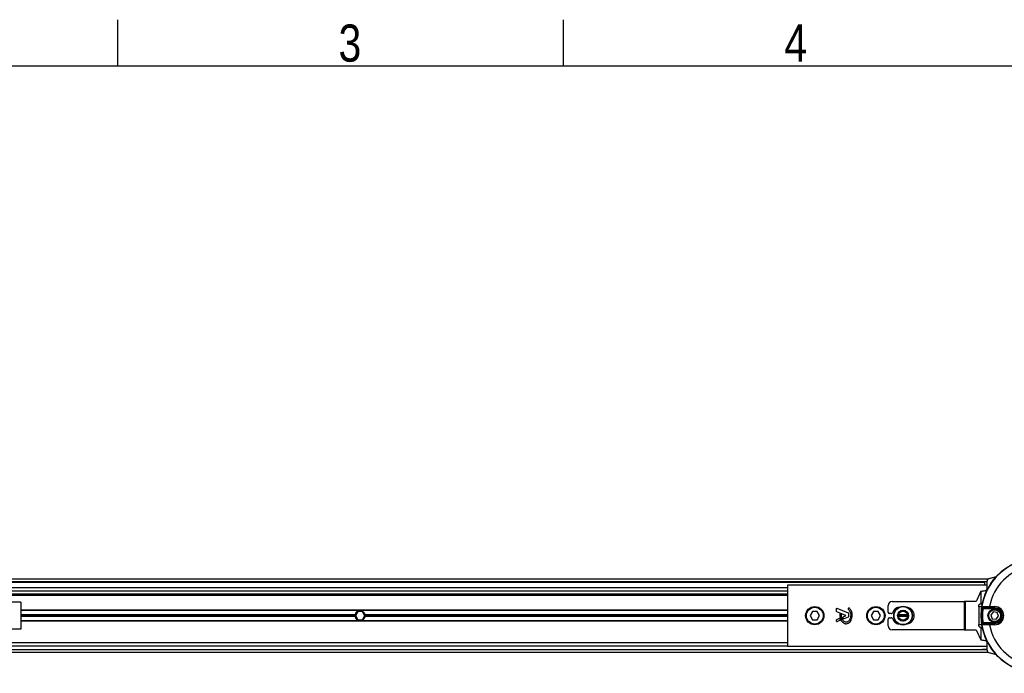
# Model space of a CAD drawing. Header units: millimetres. Extents: x 0 to 420, y 0 to 297.
# Tile 10 of 13: x 98 to 207, y 224 to 297. Entities that reach past the tile are written whole.
import ezdxf

# ---------------------------------------------------------------- set-up
doc = ezdxf.new("R2010")
doc.units = ezdxf.units.MM
doc.layers.add('CARTIGLIO', color=140, linetype='Continuous')
doc.styles.add('SLDTEXTSTYLE2', font='TXT', dxfattribs={"width": 0.821468})

msp = doc.modelspace()

# ---------------------------------------------------------------- linework, layer by layer
at = {"color": 7, "linetype": 'Continuous', "lineweight": 25}
for p, q in [((205.4823, 234.7443), (60.1138, 234.7443)), ((205.3888, 234.4423), (64.2666, 234.4423)), ((135.6206, 234.4423), (135.6206, 234.3668)), ((205.3888, 233.5397), (205.3888, 234.5258)), ((205.6127, 234.8176), (206.4265, 235.0356)), ((205.0868, 234.3668), (66.1543, 234.3668)), ((183.1898, 233.7627), (88.0513, 233.7627)), ((183.1898, 233.3852), (88.0513, 233.3852)), ((205.3888, 234.0648), (183.1898, 234.0648)), ((183.1898, 234.0648), (183.1898, 227.2691)), ((204.6904, 233.3751), (204.2093, 232.3319)), ((204.6904, 233.3751), (204.6904, 231.9506)), ((205.0868, 234.3668), (205.0868, 234.0648)), ((205.3888, 233.6016), (205.2378, 233.4632)), ((205.2378, 233.4632), (205.2378, 233.2158)), ((183.1898, 233.0681), (88.0513, 233.0681)), ((183.1898, 232.9926), (88.0513, 232.9926)), ((183.1898, 232.9171), (88.0513, 232.9171)), ((194.8235, 232.2526), (202.8199, 232.2526)), ((202.8199, 232.2526), (202.8199, 229.0813)), ((202.9568, 232.2526), (202.8199, 232.2526)), ((202.9568, 232.2526), (202.9568, 229.0813)), ((204.123, 232.2526), (202.9568, 232.2526)), ((97.8672, 232.1771), (91.0716, 232.1771)), ((97.8672, 232.1771), (97.8672, 229.1568)), ((183.1898, 231.2937), (97.8672, 231.2937)), ((135.5284, 231.2257), (97.8672, 231.2257)), ((135.5284, 231.2257), (135.7127, 231.2257)), ((183.1898, 231.2257), (135.7127, 231.2257)), ((188.6038, 231.4223), (188.6038, 231.1734)), ((189.9706, 230.9542), (188.6871, 231.4783)), ((189.9737, 231.4882), (189.9412, 231.4492)), ((194.3705, 231.0445), (194.3705, 231.7995)), ((204.4565, 231.6485), (204.4565, 229.6854)), ((204.7854, 231.6485), (204.4565, 231.6485)), ((204.6904, 231.9506), (204.5842, 231.9506)), ((204.8396, 231.9506), (204.6904, 231.9506)), ((204.7664, 231.4546), (204.9163, 231.436)), ((206.2194, 231.436), (204.9163, 231.436)), ((204.9505, 231.5115), (206.2194, 231.5115)), ((205.6486, 231.5327), (205.6486, 231.6837)), ((205.6486, 231.6837), (206.2194, 231.6837)), ((206.2194, 231.5327), (205.6486, 231.5327)), ((206.2194, 231.5327), (206.2194, 231.6837)), ((206.2194, 231.5115), (206.2194, 231.5327)), ((206.2194, 231.436), (206.2194, 231.5115)), ((135.0642, 230.7727), (97.8672, 230.7727)), ((135.0543, 230.6669), (97.8672, 230.6669)), ((135.0642, 230.5612), (97.8672, 230.5612)), ((135.5284, 230.1082), (97.8672, 230.1082)), ((183.1898, 230.0402), (97.8672, 230.0402)), ((135.359, 231.12), (135.0974, 230.6669)), ((135.0974, 230.6669), (135.359, 230.2139)), ((135.8821, 231.12), (135.359, 231.12)), ((135.359, 230.2139), (135.8821, 230.2139)), ((135.7127, 230.1082), (135.5284, 230.1082)), ((183.1898, 230.1082), (135.7127, 230.1082)), ((136.1437, 230.6669), (135.8821, 231.12)), ((135.8821, 230.2139), (136.1437, 230.6669)), ((183.1898, 230.7727), (136.1769, 230.7727)), ((183.1898, 230.5612), (136.1769, 230.5612)), ((183.1898, 230.6669), (136.1869, 230.6669)), ((185.9485, 231.12), (185.687, 230.6669)), ((185.687, 230.6669), (185.9485, 230.2139)), ((186.4717, 231.12), (185.9485, 231.12)), ((185.9485, 230.2139), (186.4717, 230.2139)), ((186.7332, 230.6669), (186.4717, 231.12)), ((186.4717, 230.2139), (186.7332, 230.6669)), ((188.6038, 230.1605), (188.6038, 230.076)), ((188.6414, 231.1175), (189.6079, 230.7229)), ((188.9295, 230.334), (188.6414, 230.2164)), ((188.6871, 230.02), (189.0061, 230.1503)), ((189.0387, 230.23), (189.0078, 230.302)), ((189.1376, 230.8146), (189.0866, 230.8359)), ((189.6079, 230.611), (189.3475, 230.5047)), ((189.4195, 230.3191), (189.9706, 230.5441)), ((190.0082, 230.6), (190.0082, 230.8983)), ((192.7442, 231.12), (192.4826, 230.6669)), ((192.4826, 230.6669), (192.7442, 230.2139)), ((193.2673, 231.12), (192.7442, 231.12)), ((192.7442, 230.2139), (193.2673, 230.2139)), ((193.5288, 230.6669), (193.2673, 231.12)), ((193.2673, 230.2139), (193.5288, 230.6669)), ((194.3705, 229.5343), (194.3705, 230.2894)), ((194.6963, 230.8935), (194.5215, 230.8935)), ((194.5215, 230.4404), (194.6963, 230.4404)), ((196.5394, 230.6669), (195.5125, 230.6669)), ((196.5284, 230.7727), (195.5235, 230.7727)), ((196.5284, 230.5612), (195.5235, 230.5612)), ((206.0662, 231.0751), (205.7894, 230.7383)), ((205.7894, 230.7383), (205.9426, 230.3302)), ((205.9426, 230.3302), (206.3726, 230.2588)), ((206.4962, 231.0037), (206.0662, 231.0751)), ((206.3726, 230.2588), (206.6495, 230.5956)), ((206.6495, 230.5956), (206.4962, 231.0037)), ((97.8672, 229.1568), (91.0716, 229.1568)), ((202.8199, 229.0813), (194.8235, 229.0813)), ((202.8199, 229.0813), (202.9568, 229.0813)), ((202.9568, 229.0813), (204.123, 229.0813)), ((204.2093, 229.002), (204.6904, 227.9588)), ((204.4565, 229.6854), (204.7854, 229.6854)), ((204.5842, 229.3833), (204.6904, 229.3833)), ((204.6904, 229.3833), (204.6904, 227.9588)), ((204.6904, 229.3833), (204.8396, 229.3833)), ((204.7664, 229.8793), (204.9163, 229.8979)), ((204.9163, 229.8979), (206.2194, 229.8979)), ((206.2194, 229.8224), (204.9505, 229.8224)), ((205.6486, 229.6502), (205.6486, 229.8012)), ((205.6486, 229.8012), (206.2194, 229.8012)), ((206.2194, 229.6502), (205.6486, 229.6502)), ((206.2194, 229.8979), (206.2194, 229.8224)), ((206.2194, 229.8224), (206.2194, 229.8012)), ((206.2194, 229.8012), (206.2194, 229.6502)), ((205.2378, 228.1181), (205.2378, 227.8707)), ((205.2378, 227.8707), (205.3888, 227.7323)), ((64.2666, 226.8916), (205.3888, 226.8916)), ((183.1898, 227.6467), (88.0513, 227.6467)), ((183.1898, 227.2691), (88.0513, 227.2691)), ((183.1898, 227.2691), (205.3888, 227.2691)), ((204.9122, 226.9356), (205.3888, 226.9356)), ((205.3888, 226.8081), (205.3888, 227.7942)), ((60.1138, 226.5896), (205.4823, 226.5896)), ((206.4265, 226.2983), (205.6127, 226.5163))]:
    msp.add_line(p, q, dxfattribs=at)
at = {"color": 7, "linetype": 'Continuous', "lineweight": 25, "flags": 128}
for points in [[(204.4565, 231.6485), (204.459, 231.7075), (204.4663, 231.7641), (204.478, 231.8163), (204.4939, 231.8621), (204.5133, 231.8997), (204.5353, 231.9276), (204.5593, 231.9448), (204.5842, 231.9506)], [(204.8014, 231.6865), (204.805, 231.692), (204.8078, 231.6962)], [(204.5842, 229.3833), (204.5593, 229.3891), (204.5353, 229.4063), (204.5133, 229.4342), (204.4939, 229.4718), (204.478, 229.5176), (204.4663, 229.5698), (204.459, 229.6264), (204.4565, 229.6854)], [(204.8078, 229.6377), (204.8042, 229.6431), (204.8014, 229.6473)]]:
    msp.add_lwpolyline(points, dxfattribs=at)
at = {"color": 7, "linetype": 'Continuous', "lineweight": 25}
for centre, radius in [((211.1274, 230.6669), 6.4174), ((186.2101, 230.6669), 1.0193), ((186.2101, 230.6669), 0.9816), ((186.2101, 230.6669), 0.9363), ((193.0057, 230.6669), 1.0193), ((193.0057, 230.6669), 0.9816), ((193.0057, 230.6669), 0.9363), ((196.0316, 230.6669), 1.0404), ((196.0316, 230.6669), 1.0403), ((196.0316, 230.6669), 1.032), ((196.0316, 230.6669), 1.0019), ((196.0316, 230.6669), 0.612), ((196.0316, 230.6669), 0.6041), ((196.026, 230.6669), 0.5134), ((206.2194, 230.6669), 0.7551), ((206.2194, 230.6669), 0.6645)]:
    msp.add_circle(centre, radius, dxfattribs=at)
for centre, radius, start, end in [((211.1274, 230.6669), 6.4029, 99.250297, 170.749703), ((211.1274, 230.6669), 5.5723, 100.513123, 169.486877), ((205.6909, 234.5258), 0.302, 105, 180), ((194.8235, 231.7995), 0.453, 90, 180), ((204.1014, 232.3626), 0.1121, 281.113376, 344.125005), ((135.6206, 230.6669), 0.5663, 99.366789, 169.241682), ((135.6206, 230.6669), 0.5663, 10.758318, 80.633211), ((188.6643, 231.4223), 0.0604, 67.790712, 180), ((188.6643, 231.1734), 0.0604, 180, 247.790711), ((189.9876, 231.4105), 0.0604, 140.16689, 228.977091), ((190.0201, 231.4495), 0.0604, 48.805903, 140.16689), ((195.724, 230.6669), 0.9438, 99.605208, 159.828729), ((196.328, 230.6669), 0.9438, 280.67913, 79.32087), ((211.1274, 230.6669), 6.4095, 172.941261, 187.058739), ((204.9505, 231.6626), 0.151, 170.854629, 205.700522), ((204.9568, 231.672), 0.151, 170.765485, 269.989784), ((204.9506, 231.6626), 0.151, 205.699884, 269.987532), ((211.1274, 230.6669), 6.2585, 172.941261, 187.058739), ((206.2194, 230.6669), 1.0167, 270, 90), ((206.2194, 230.6669), 0.8657, 270, 90), ((206.2194, 230.6669), 0.8446, 270, 90), ((206.2194, 230.6669), 0.7691, 270, 90), ((135.6206, 230.6669), 0.5663, 169.241682, 180), ((135.6206, 230.6669), 0.5663, 180, 190.758318), ((135.6206, 230.6669), 0.5663, 190.758318, 260.633211), ((135.6206, 230.6669), 0.5663, 279.366789, 349.241682), ((135.6206, 230.6669), 0.5663, 0, 10.758318), ((135.6206, 230.6669), 0.5663, 349.241682, 0), ((188.6643, 230.1605), 0.0604, 112.209268, 180), ((188.6643, 230.076), 0.0604, 180, 292.209257), ((188.9523, 230.2781), 0.0604, 23.245837, 112.209268), ((189.0633, 230.7802), 0.0604, 67.290493, 176.671349), ((188.9832, 230.2062), 0.0604, 292.209257, 23.245837), ((189.1142, 230.7589), 0.0604, 0.034995, 67.290493), ((189.3703, 230.4488), 0.0604, 112.209261, 196.934979), ((189.3967, 230.375), 0.0604, 202.378703, 292.209291), ((189.5851, 230.6669), 0.0604, 292.209261, 67.790711), ((189.9478, 230.8983), 0.0604, 0, 67.790712), ((189.9478, 230.6), 0.0604, 292.209291, 0), ((194.5215, 231.0445), 0.151, 180, 270), ((194.5215, 230.2894), 0.151, 90, 180), ((194.6963, 231.0445), 0.151, 270, 339.828729), ((194.6963, 230.2894), 0.151, 20.171271, 90), ((195.724, 230.6669), 0.9438, 200.171271, 260.394792), ((194.8235, 229.5343), 0.453, 180, 270), ((204.1014, 228.9713), 0.1121, 15.874995, 78.886624), ((204.9505, 229.6713), 0.151, 144.702509, 189.144529), ((204.9568, 229.6619), 0.151, 90.010216, 189.234515), ((211.1274, 230.6669), 6.4029, 189.250297, 260.749703), ((204.9506, 229.6713), 0.151, 90.012696, 144.704211), ((211.1274, 230.6669), 5.5723, 190.513123, 259.486877), ((204.9128, 226.9053), 0.0303, 91.080777, 206.931806), ((205.6909, 226.8081), 0.302, 180, 255)]:
    msp.add_arc(centre, radius, start, end, dxfattribs=at)
for centre, major_axis, ratio, start_param, end_param in [((211.1274, 226.0137), (0, 9.0053), 0.86604739, 0.91276564, 0.91408404), ((211.1274, 235.3202), (0, 9.0053), 0.86604739, 2.22750861, 2.22882701), ((205.169, 226.8601), (0.257, -0.0755), 0.00479343, 3.10782516, 4.2435224)]:
    msp.add_ellipse(centre, major_axis=major_axis, ratio=ratio, start_param=start_param, end_param=end_param, dxfattribs=at)
for points in [[(204.6904, 233.3751), (204.7188, 233.3824), (204.7756, 233.3971), (204.9094, 233.4192), (205.0664, 233.4412), (205.1807, 233.4559), (205.2378, 233.4632)], [(205.2378, 227.8707), (205.1807, 227.878), (205.0664, 227.8927), (204.9094, 227.9147), (204.7756, 227.9368), (204.7188, 227.9515), (204.6904, 227.9588)]]:
    msp.add_open_spline(points, degree=3, dxfattribs=at)
for points, knots in [([(189.9479, 231.365), (190.0145, 231.2863), (190.1527, 231.1228), (190.2122, 230.8287), (190.2058, 230.5555), (190.1493, 230.323), (190.0386, 230.1298), (189.9104, 230.0121), (189.7903, 229.9551), (189.7043, 229.9396), (189.6393, 229.944), (189.5699, 229.9599), (189.4885, 229.9979), (189.402, 230.0694), (189.3321, 230.1566), (189.2678, 230.2584), (189.2156, 230.389), (189.1802, 230.5581), (189.1766, 230.6875), (189.1747, 230.7589)], [0, 0, 0, 0, 0.108984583, 0.226430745, 0.31013217, 0.401920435, 0.479438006, 0.545693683, 0.58480239, 0.620578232, 0.637950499, 0.654319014, 0.69660163, 0.732816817, 0.773641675, 0.815914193, 0.861455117, 0.923609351, 1, 1, 1, 1]), ([(190.379, 230.7134), (190.3742, 230.7924), (190.3642, 230.9529), (190.281, 231.2349), (190.1437, 231.3964), (190.0599, 231.495)], [0, 0, 0, 0, 0.2744297, 0.55715603, 1, 1, 1, 1]), ([(204.7664, 231.4546), (204.7698, 231.4809), (204.7765, 231.5333), (204.7869, 231.6031), (204.7955, 231.6557), (204.8003, 231.6823), (204.8011, 231.6854), (204.8014, 231.6865)], [0, 0, 0, 0, 0.22191221, 0.44275024, 0.6617521, 0.8773894, 1, 1, 1, 1]), ([(204.815, 231.5973), (204.8116, 231.6048), (204.8047, 231.6199), (204.8005, 231.6419), (204.7995, 231.6584), (204.7996, 231.6644), (204.7997, 231.6655)], [0, 0, 0, 0, 0.33778664, 0.68615921, 0.93999791, 1, 1, 1, 1]), ([(204.8078, 231.6962), (204.8179, 231.6973), (204.8382, 231.6995), (204.9828, 231.6993), (205.1942, 231.6961), (205.4295, 231.6905), (205.5859, 231.6856), (205.6486, 231.6837)], [0, 0, 0, 0, 0.21287359, 0.42546251, 0.63920635, 0.85549824, 1, 1, 1, 1]), ([(204.9505, 231.5115), (204.9502, 231.5112), (204.9494, 231.5101), (204.9446, 231.5014), (204.9363, 231.4843), (204.9262, 231.4617), (204.9196, 231.4446), (204.9163, 231.436)], [0, 0, 0, 0, 0.11947659, 0.33202034, 0.55185939, 0.77576469, 1, 1, 1, 1]), ([(205.6486, 231.5327), (205.597, 231.5326), (205.4683, 231.5325), (205.2749, 231.5311), (205.1009, 231.5284), (204.982, 231.5249), (204.9652, 231.5222), (204.9568, 231.5209)], [0, 0, 0, 0, 0.14488136, 0.36155244, 0.57533965, 0.78764269, 1, 1, 1, 1]), ([(189.003, 230.7837), (189.0038, 230.6796), (189.0053, 230.4834), (189.0905, 230.2174), (189.2082, 230.0209), (189.3361, 229.8974), (189.4504, 229.8234), (189.5446, 229.7869), (189.6212, 229.7719), (189.7081, 229.7659), (189.8274, 229.7825), (189.9862, 229.8519), (190.1423, 229.985), (190.2734, 230.1855), (190.3625, 230.4345), (190.3733, 230.6174), (190.379, 230.7134)], [0, 0, 0, 0, 0.11735319, 0.22141323, 0.31240811, 0.3742876, 0.42130986, 0.46598312, 0.48783682, 0.50961399, 0.56460822, 0.62241534, 0.7039898, 0.79319256, 0.89144332, 1, 1, 1, 1]), ([(189.3126, 230.4312), (189.3173, 230.4163), (189.3258, 230.3896), (189.3363, 230.3635), (189.3409, 230.352)], [0, 0, 0, 0, 0.55813865, 1, 1, 1, 1]), ([(204.8014, 229.6473), (204.8007, 229.6503), (204.7993, 229.6563), (204.7923, 229.697), (204.7831, 229.7561), (204.7739, 229.8206), (204.7685, 229.8629), (204.7664, 229.8793)], [0, 0, 0, 0, 0.211904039, 0.424864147, 0.641044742, 0.861182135, 1, 1, 1, 1]), ([(205.6486, 229.6502), (205.553, 229.6473), (205.3616, 229.6414), (205.1071, 229.6362), (204.9171, 229.6342), (204.822, 229.6351), (204.8116, 229.637), (204.8078, 229.6377)], [0, 0, 0, 0, 0.21982892, 0.43999401, 0.65884934, 0.87496666, 1, 1, 1, 1]), ([(204.9163, 229.8979), (204.9183, 229.8925), (204.9236, 229.8787), (204.9325, 229.8578), (204.9415, 229.8387), (204.9484, 229.8254), (204.9498, 229.8234), (204.9505, 229.8224)], [0, 0, 0, 0, 0.14001619, 0.36327889, 0.58147636, 0.79302006, 1, 1, 1, 1]), ([(204.9568, 229.813), (204.96, 229.8122), (204.9686, 229.8101), (205.0469, 229.8068), (205.2032, 229.8037), (205.4126, 229.8016), (205.5699, 229.8013), (205.6486, 229.8012)], [0, 0, 0, 0, 0.1247127, 0.34042654, 0.55918865, 0.77962349, 1, 1, 1, 1]), ([(205.0526, 226.8931), (205.0323, 226.8949), (204.9989, 226.8978), (204.9671, 226.8933), (204.9546, 226.8916)], [0, 0, 0, 0, 0.60809096, 1, 1, 1, 1])]:
    msp.add_open_spline(points, degree=3, knots=knots, dxfattribs=at)
at = {"layer": 'CARTIGLIO', "linetype": 'Continuous'}
for p, q in [((108.6644, 291.8226), (108.6644, 296.9968)), ((158.2616, 291.8226), (158.2616, 296.9968)), ((414.8274, 291.8226), (5.1801, 291.8226))]:
    msp.add_line(p, q, dxfattribs=at)

# ---------------------------------------------------------------- texts
at = {"layer": 'CARTIGLIO', "char_height": 4.1394, "attachment_point": 2, "style": 'SLDTEXTSTYLE2'}
for s, insert in [('3', (134.4919, 296.4629)), ('4', (184.089, 296.4629))]:
    msp.add_mtext(s, dxfattribs=dict(at, insert=insert))

doc.saveas('drawing.dxf')
